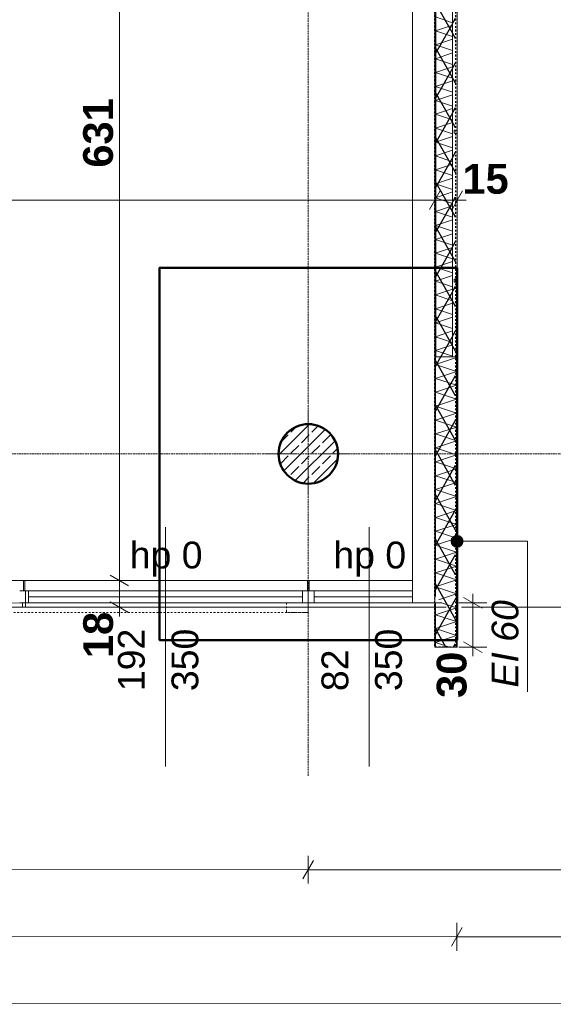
# Model space of a CAD drawing. Extents: x -7314 to 11761, y 144 to 9383.
# Tile 192 of 193: x 8235 to 8594, y 5717 to 6378. Entities that reach past the tile are written whole.
import ezdxf
from ezdxf.xclip import XClip

# ---------------------------------------------------------------- set-up
doc = ezdxf.new("R2010")
doc.units = 0
doc.header["$MEASUREMENT"] = 0
doc.header["$XCLIPFRAME"] = 0
for name, pattern in [('Krawędzie ukryte', [68, 48, -20]), ('Przerywana', [96, 48, -48]), ('Przerywana gęsta', [36, 24, -12]), ('Wipeout_Contour', [20000, 0, -20000])]:
    doc.linetypes.add(name, pattern=pattern)
for name, color, linetype in [('01FORMA - PZT - Krawędzie nawierzchni', 7, 'Continuous'), ('FORMA - Arch 01 - 220-A Ściany', 7, 'Continuous'), ('FORMA - Arch 01 - 410-K Osie', 7, 'Continuous'), ('FORMA - Arch 01 - 440-K Słupy', 7, 'Continuous'), ('FORMA - Arch 01 - 820-G Rysunki Obrazki', 7, 'Continuous'), ('FORMA - Arch 02 - Strefy', 7, 'Continuous'), ('FORMA - Arch 02 - Ściany zewnętrzne', 7, 'Continuous'), ('FORMA - Arch 04 - Wymiary i opisy ppoż', 7, 'Continuous'), ('FORMA - Arch 04 - Wymiary ogólne', 7, 'Continuous')]:
    doc.layers.add(name, color=color, linetype=linetype)
doc.styles.add('STYL_AUTOMATYCZNY_1', font='arial.ttf')
doc.styles.add('STYL_AUTOMATYCZNY_2', font='arial.ttf')
doc.styles.add('STYL_AUTOMATYCZNY_9', font='arial.ttf')
pattern_1 = [(0, (4185.3, -5972.398), (0, 17.320508), [0, -10]), (0, (4190.3, -5963.738), (0, 17.320508), [0, -10])]

# ---------------------------------------------------------------- blocks, each defined once
blk = doc.blocks.new('*X14')
at = {"color": 7, "linetype": 'Continuous', "lineweight": 5, "ltscale": 0.025}
for p, q in [((8514.54, 6146.94), (8528.54, 6151.6)), ((8528.54, 6151.6), (8527.1, 6152.08)), ((8528.54, 6142.27), (8514.54, 6146.94)), ((8514.54, 6137.6), (8528.54, 6142.27)), ((8528.54, 6132.94), (8514.54, 6137.6)), ((8514.54, 6128.27), (8528.54, 6132.94)), ((8528.54, 6123.6), (8514.54, 6128.27)), ((8514.54, 6118.94), (8528.54, 6123.6)), ((8528.54, 6114.27), (8514.54, 6118.94)), ((8514.54, 6109.6), (8528.54, 6114.27)), ((8528.54, 6104.94), (8514.54, 6109.6)), ((8514.54, 6100.27), (8528.54, 6104.94)), ((8528.54, 6095.6), (8514.54, 6100.27)), ((8514.54, 6090.94), (8528.54, 6095.6)), ((8528.54, 6086.27), (8514.54, 6090.94)), ((8514.54, 6081.6), (8528.54, 6086.27)), ((8528.54, 6076.94), (8514.54, 6081.6)), ((8514.54, 6072.27), (8528.54, 6076.94)), ((8528.54, 6067.6), (8514.54, 6072.27)), ((8514.54, 6062.94), (8528.54, 6067.6)), ((8528.54, 6058.27), (8514.54, 6062.94)), ((8514.54, 6053.6), (8528.54, 6058.27)), ((8528.54, 6048.94), (8514.54, 6053.6)), ((8514.54, 6044.27), (8528.54, 6048.94)), ((8528.54, 6039.6), (8514.54, 6044.27)), ((8514.54, 6034.94), (8528.54, 6039.6)), ((8528.54, 6030.27), (8514.54, 6034.94)), ((8514.54, 6025.6), (8528.54, 6030.27)), ((8528.54, 6020.94), (8514.54, 6025.6)), ((8514.54, 6016.27), (8528.54, 6020.94)), ((8528.54, 6011.6), (8514.54, 6016.27)), ((8514.54, 6006.94), (8528.54, 6011.6)), ((8528.54, 6002.27), (8514.54, 6006.94)), ((8514.54, 5997.6), (8528.54, 6002.27)), ((8528.54, 5992.94), (8514.54, 5997.6)), ((8514.54, 5988.27), (8528.54, 5992.94)), ((8528.54, 5983.6), (8514.54, 5988.27)), ((8514.54, 5978.94), (8528.54, 5983.6)), ((8528.54, 5974.27), (8514.54, 5978.94)), ((8514.54, 5969.6), (8528.54, 5974.27)), ((8528.54, 5964.94), (8514.54, 5969.6)), ((8514.54, 5960.27), (8528.54, 5964.94)), ((8523.93, 5957.14), (8514.54, 5960.27))]:
    blk.add_line(p, q, dxfattribs=at)
blk = doc.blocks.new('*X18')
at = {"color": 7, "linetype": 'Continuous', "lineweight": 5, "ltscale": 0.025}
for p, q in [((8509.52, 5996.07), (8511.3, 6001.4)), ((8511.3, 6001.4), (8514.04, 5993.17))]:
    blk.add_line(p, q, dxfattribs=at)
blk = doc.blocks.new('*X33')
at = {"layer": 'FORMA - Arch 01 - 220-A Ściany', "color": 7, "linetype": 'Continuous', "lineweight": 5, "ltscale": 0.025}
for p, q in [((8526.04, 6376.44), (8514.54, 6380.27)), ((8514.54, 6370.94), (8526.04, 6374.77)), ((8526.04, 6367.1), (8514.54, 6370.94)), ((8514.54, 6361.6), (8526.04, 6365.44)), ((8526.04, 6357.77), (8514.54, 6361.6)), ((8514.54, 6352.27), (8526.04, 6356.1)), ((8526.04, 6348.44), (8514.54, 6352.27)), ((8514.54, 6342.94), (8526.04, 6346.77)), ((8526.04, 6339.1), (8514.54, 6342.94)), ((8514.54, 6333.6), (8526.04, 6337.44)), ((8526.04, 6329.77), (8514.54, 6333.6)), ((8514.54, 6324.27), (8526.04, 6328.1)), ((8526.04, 6320.44), (8514.54, 6324.27)), ((8514.54, 6314.94), (8526.04, 6318.77)), ((8526.04, 6311.1), (8514.54, 6314.94)), ((8514.54, 6305.6), (8526.04, 6309.44)), ((8526.04, 6301.77), (8514.54, 6305.6)), ((8514.54, 6296.27), (8526.04, 6300.1)), ((8526.04, 6292.44), (8514.54, 6296.27)), ((8514.54, 6286.94), (8526.04, 6290.77)), ((8526.04, 6283.1), (8514.54, 6286.94)), ((8514.54, 6277.6), (8526.04, 6281.44)), ((8526.04, 6273.77), (8514.54, 6277.6)), ((8514.54, 6268.27), (8526.04, 6272.1)), ((8526.04, 6264.44), (8514.54, 6268.27)), ((8514.54, 6258.94), (8526.04, 6262.77)), ((8526.04, 6255.1), (8514.54, 6258.94)), ((8514.54, 6249.6), (8526.04, 6253.44)), ((8526.04, 6245.77), (8514.54, 6249.6)), ((8514.54, 6240.27), (8526.04, 6244.1)), ((8526.04, 6236.44), (8514.54, 6240.27)), ((8514.54, 6230.94), (8526.04, 6234.77)), ((8526.04, 6227.1), (8514.54, 6230.94)), ((8514.54, 6221.6), (8526.04, 6225.44)), ((8526.04, 6217.77), (8514.54, 6221.6)), ((8514.54, 6212.27), (8526.04, 6216.1)), ((8526.04, 6208.44), (8514.54, 6212.27)), ((8514.54, 6202.94), (8526.04, 6206.77)), ((8526.04, 6199.1), (8514.54, 6202.94)), ((8514.54, 6193.6), (8526.04, 6197.44)), ((8526.04, 6189.77), (8514.54, 6193.6)), ((8514.54, 6184.27), (8526.04, 6188.1)), ((8526.04, 6180.44), (8514.54, 6184.27)), ((8514.54, 6174.94), (8526.04, 6178.77)), ((8526.04, 6171.1), (8514.54, 6174.94)), ((8514.54, 6165.6), (8526.04, 6169.44)), ((8526.04, 6161.77), (8514.54, 6165.6)), ((8514.54, 6156.27), (8526.04, 6160.1)), ((8526.04, 6152.44), (8514.54, 6156.27))]:
    blk.add_line(p, q, dxfattribs=at)
blk = doc.blocks.new('Rysunek_1_1', base_point=(4185.3, -5972.4))
at = {"color": 7, "linetype": 'Continuous', "lineweight": 13, "ltscale": 0.025}
for p, q in [((8019.54, 6001.9), (8238.54, 6001.9)), ((8237.04, 6001.9), (8237.54, 6001.9)), ((8239.04, 6001.9), (8238.54, 6001.9)), ((8237.04, 5986.9), (8237.04, 5983.9)), ((8429.04, 5983.9), (8429.04, 5986.9))]:
    blk.add_line(p, q, dxfattribs=at)
at = {"color": 7, "linetype": 'Przerywana', "lineweight": 13, "ltscale": 0.025, "flags": 128}
for points in [[(7827.82, 5980.34), (8429.04, 5980.34), (8429.04, 5986.9), (7827.82, 5986.9)], [(8414.38, 5986.9), (8414.38, 5980.34), (8429.04, 5980.34), (8429.04, 5986.9)]]:
    blk.add_lwpolyline(points, close=True, dxfattribs=at)
at = {"layer": 'FORMA - Arch 01 - 410-K Osie', "color": 7, "linetype": 'Krawędzie ukryte', "lineweight": 13, "ltscale": 0.025}
blk.add_line((8429.04, 5890.7), (8429.04, 5870.77), dxfattribs=at)
at = {"layer": 'FORMA - Arch 04 - Wymiary i opisy ppoż', "color": 1, "linetype": 'Continuous', "lineweight": 13, "ltscale": 0.025}
for p, q in [((8533.04, 6028.21), (8576.37, 6028.21)), ((8576.37, 6028.21), (8576.37, 5992.68)), ((8576.37, 5992.68), (8576.37, 5927.04))]:
    blk.add_line(p, q, dxfattribs=at)
at = {"layer": 'FORMA - Arch 04 - Wymiary ogólne', "color": 154, "linetype": 'Continuous', "lineweight": 13, "ltscale": 0.025}
for p, q in [((8302.04, 6001.9), (8302.04, 6632.55)), ((8295.79, 6005.51), (8308.29, 5998.29)), ((8311.42, 6001.9), (8292.67, 6001.9)), ((8545.91, 5983.29), (8533.41, 5990.51)), ((8539.66, 5986.9), (8539.66, 5993.01)), ((8539.66, 5957.14), (8539.66, 5986.9)), ((8533.41, 5960.75), (8545.91, 5953.53)), ((8539.66, 5951.03), (8539.66, 5957.14)), ((8432.61, 5813.96), (8425.38, 5801.46)), ((8428.99, 5798.33), (8429, 5817.08)), ((7828.99, 5808.04), (8428.99, 5807.71)), ((8428.99, 5807.71), (9028.98, 5807.38)), ((8528.91, 5753.28), (8528.92, 5772.03)), ((3415.92, 5765.49), (8528.92, 5762.65)), ((8532.53, 5768.9), (8525.3, 5756.41)), ((8528.92, 5762.65), (9023.55, 5762.38)), ((3415.89, 5720.49), (9134.09, 5717.32))]:
    blk.add_line(p, q, dxfattribs=at)
at = {"color": 7, "linetype": 'Continuous', "lineweight": 13, "insert": (8309.02, 6004.57), "char_height": 18, "attachment_point": 7, "style": 'STYL_AUTOMATYCZNY_2'}
blk.add_mtext('\\A1;{\\pql;\\pt0;\\fArial|b0|i0|c238|p0;\\W1.000000;hp 0\\fArial|b0|i0|c238|p0;\\W1.000000;\\A1{\\H.66x;\\S^  ;}\\fArial|b0|i0|c238|p0;\\W1.000000;\\fArial|b0|i0|c238|p0;\\W1.000000;}', dxfattribs=at)
at = {"layer": 'FORMA - Arch 02 - Strefy', "color": 7, "linetype": 'Continuous', "lineweight": 13, "insert": (8061.95, 6400.67), "char_height": 18, "attachment_point": 1, "style": 'STYL_AUTOMATYCZNY_2'}
blk.add_mtext('\\A1;{\\pql;\\pt0,460;\\fArial|b0|i0|c238|p0;\\W1.000000;sala sprzedaży\\fArial|b0|i0|c238|p0;\\W1.000000;\\A1{\\H.66x;\\S^  ;}\\fArial|b0|i0|c238|p0;\\W1.000000;\\fArial|b0|i0|c238|p0;\\W1.000000;\\A1{\\H.66x;\\S^  ;}}', dxfattribs=at)
at = {"layer": 'FORMA - Arch 04 - Wymiary i opisy ppoż', "color": 1, "linetype": 'Continuous', "lineweight": 13, "insert": (8570.5, 5988.68), "char_height": 18, "attachment_point": 9, "rotation": 90, "style": 'STYL_AUTOMATYCZNY_1'}
blk.add_mtext('\\A1;{\\pqr;\\fArial|b0|i1|c238|p0;\\W1.000000;EI 60}', dxfattribs=at)
at = {"layer": 'FORMA - Arch 04 - Wymiary ogólne', "color": 154, "linetype": 'Continuous', "lineweight": 13, "char_height": 20, "attachment_point": 7, "rotation": 90, "style": 'STYL_AUTOMATYCZNY_9'}
for s, insert, width in [('\\A1;{\\pql;\\fArial|b1|i0|c238|p0;\\W1.000000;631}', (8298.04, 6279.09), 45.7634), ('\\A1;{\\pql;\\fArial|b1|i0|c238|p0;\\W1.000000;18}', (8298.04, 5949.78), 30.509), ('\\A1;{\\pql;\\fArial|b1|i0|c238|p0;\\W1.000000;30}', (8535.66, 5923.02), 30.509)]:
    blk.add_mtext(s, dxfattribs=dict(at, insert=insert, width=width))
at = {"layer": 'FORMA - Arch 04 - Wymiary ogólne', "color": 154, "linetype": 'Continuous', "lineweight": 13, "insert": (8532.65, 6261.3), "char_height": 20, "width": 30.509, "attachment_point": 7, "style": 'STYL_AUTOMATYCZNY_9'}
blk.add_mtext('\\A1;{\\pql;\\fArial|b1|i0|c238|p0;\\W1.000000;15}', dxfattribs=at)
at = {"color": 254, "linetype": 'Wipeout_Contour', "lineweight": 0, "ltscale": 41791.428739}
blk.add_wipeout([(8514.04, 6152.08), (8514.04, 5957.14), (8514.54, 5957.14), (8514.54, 6152.08)], dxfattribs=at)
at = {"color": 254, "linetype": 'Wipeout_Contour', "lineweight": 0, "ltscale": 41838.709667}
blk.add_wipeout([(8529.04, 5957.14), (8529.04, 6152.08), (8528.54, 6152.08), (8528.54, 5957.14)], dxfattribs=at)
at = {"color": 254, "linetype": 'Wipeout_Contour', "lineweight": 0, "ltscale": 51730.740957}
blk.add_wipeout([(8429.54, 6001.9), (8429.04, 6001.9), (8429.04, 6001.4), (8429.04, 5994.9), (8429.54, 5994.9)], dxfattribs=at)
at = {"color": 254, "linetype": 'Wipeout_Contour', "lineweight": 0, "ltscale": 166353.254545}
blk.add_wipeout([(8449.04, 6086.9), (8449.04, 6086.9), (8443.18, 6101.04), (8429.04, 6106.9), (8429.04, 6106.9), (8429.04, 6106.9), (8414.9, 6101.04), (8409.04, 6086.9), (8409.04, 6086.9), (8409.04, 6086.9), (8414.9, 6072.75), (8429.04, 6066.9), (8429.04, 6066.9), (8429.04, 6066.9), (8443.18, 6072.75)], dxfattribs=at).dxf.layer = 'FORMA - Arch 01 - 440-K Słupy'
at = {"linetype": 'Continuous', "lineweight": 5}
h = blk.add_hatch(dxfattribs=at)
h.set_pattern_fill('Tynk__4__0001', style=0, pattern_type=2)
h.set_pattern_definition(pattern_1)
h.paths.add_polyline_path([(8514.04, 6152.08), (8514.04, 5957.14), (8514.54, 5957.14), (8514.54, 6152.08)])
h = blk.add_hatch(dxfattribs=at)
h.set_pattern_fill('Tynk__4__0001', style=0, pattern_type=2)
h.set_pattern_definition(pattern_1)
h.paths.add_polyline_path([(8529.04, 5957.14), (8529.04, 6152.08), (8528.54, 6152.08), (8528.54, 5957.14)])
h = blk.add_hatch(dxfattribs=at)
h.set_pattern_fill('Tynk__4__0001', style=0, pattern_type=2)
h.set_pattern_definition(pattern_1)
h.paths.add_polyline_path([(8429.54, 6001.9), (8429.04, 6001.9), (8429.04, 6001.4), (8429.04, 5994.9), (8429.54, 5994.9)])
at = {"layer": 'FORMA - Arch 01 - 440-K Słupy', "linetype": 'Continuous', "lineweight": 5}
h = blk.add_hatch(dxfattribs=at)
h.set_pattern_fill('beton_zbrojony_gęsty_0001', style=0, pattern_type=2)
h.set_pattern_definition([(45, (4185.3, -5972.398), (-7.071068, 7.071068), []), (45, (4181.764, -5968.863), (-7.071068, 7.071068), [7.5, -2.5])])
h.paths.add_polyline_path([(8449.04, 6086.9, 0.414214), (8429.04, 6106.9, 0.414214), (8409.04, 6086.9, 0.414214), (8429.04, 6066.9, 0.414214)])
at = {"layer": '01FORMA - PZT - Krawędzie nawierzchni', "color": 214, "linetype": 'Continuous', "lineweight": 15, "ltscale": 0.025}
blk.add_line((8532.04, 5983.9), (9134.24, 5983.9), dxfattribs=at)
at = {"layer": 'FORMA - Arch 01 - 440-K Słupy', "color": 1, "linetype": 'Continuous', "lineweight": 13, "ltscale": 0.025}
for p, q in [((8429.04, 6094.9), (8429.04, 6114.9)), ((8421.04, 6086.9), (8401.04, 6086.9)), ((8437.04, 6086.9), (8457.04, 6086.9)), ((8429.04, 6078.9), (8429.04, 6058.9))]:
    blk.add_line(p, q, dxfattribs=at)
at = {"layer": 'FORMA - Arch 01 - 440-K Słupy', "color": 7, "linetype": 'Continuous', "lineweight": 25, "ltscale": 0.025, "flags": 128}
blk.add_lwpolyline([(8449.04, 6086.9, -0.414214), (8429.04, 6066.9, -0.414214), (8409.04, 6086.9, -0.414214), (8429.04, 6106.9, -0.414214)], format="xyb", close=True, dxfattribs=at)
at = {"layer": 'FORMA - Arch 01 - 440-K Słupy', "color": 1, "linetype": 'Continuous', "lineweight": 13, "ltscale": 0.025}
blk.add_point((8429.04, 6086.9), dxfattribs=at)
at = {"color": 254, "linetype": 'Wipeout_Contour', "lineweight": 0, "ltscale": 41815.068361}
blk.add_wipeout([(8528.54, 5957.14), (8528.54, 6152.08), (8514.54, 6152.08), (8514.54, 5957.14)], dxfattribs=at)
at = {"color": 254, "linetype": 'Wipeout_Contour', "lineweight": 0, "ltscale": 51728.296852}
blk.add_wipeout([(8428.54, 6001.9), (8428.54, 5994.9), (8429.04, 5994.9), (8429.04, 6001.4), (8429.04, 6001.9)], dxfattribs=at)
at = {"linetype": 'Continuous', "lineweight": 5}
h = blk.add_hatch(dxfattribs=at)
h.set_pattern_fill('Tynk__4__0001', style=0, pattern_type=2)
h.set_pattern_definition(pattern_1)
h.paths.add_polyline_path([(8428.54, 6001.9), (8428.54, 5994.9), (8429.04, 5994.9), (8429.04, 6001.4), (8429.04, 6001.9)])
at = {"layer": 'FORMA - Arch 04 - Wymiary i opisy ppoż', "linetype": 'Continuous', "lineweight": 13}
blk.add_hatch(color=1, dxfattribs=at).paths.add_polyline_path([(8525.04, 6028.21), (8525.35, 6026.68), (8526.21, 6025.38), (8527.51, 6024.51), (8529.04, 6024.21), (8530.57, 6024.51), (8531.87, 6025.38), (8532.74, 6026.68), (8533.04, 6028.21), (8532.74, 6029.74), (8531.87, 6031.03), (8530.57, 6031.9), (8529.04, 6032.21), (8527.51, 6031.9), (8526.21, 6031.03), (8525.35, 6029.74)])
at = {"color": 7, "linetype": 'Continuous', "lineweight": 13, "ltscale": 0.025}
for p, q in [((8514.54, 6152.08), (8514.54, 5957.14)), ((8528.54, 5957.14), (8528.54, 6152.08)), ((8237.54, 6001.9), (8428.54, 6001.9)), ((8428.54, 5994.9), (8428.54, 6001.9)), ((8429.04, 6001.9), (8428.54, 6001.9)), ((8429.04, 6001.9), (8428.54, 6001.9)), ((8429.04, 6001.9), (8429.54, 6001.9)), ((8429.04, 6001.9), (8429.54, 6001.9)), ((8429.54, 5994.9), (8429.54, 6001.9)), ((8429.04, 5994.9), (8428.54, 5994.9)), ((8429.04, 5994.9), (8429.54, 5994.9)), ((8521.69, 5983.9), (8429.04, 5983.9))]:
    blk.add_line(p, q, dxfattribs=at)
at = {"color": 7, "linetype": 'Przerywana gęsta', "lineweight": 13, "ltscale": 0.025}
blk.add_line((8518.69, 5986.9), (8429.04, 5986.9), dxfattribs=at)
at = {"color": 7, "linetype": 'Continuous', "lineweight": 13, "ltscale": 0.025, "flags": 128}
for points in [[(8529.04, 6152.08), (8514.04, 6152.08)], [(8514.04, 6152.08), (8514.04, 6001.9)], [(8529.04, 5957.14), (8529.04, 6152.08)], [(8514.04, 6001.4), (8514.04, 5987.4)], [(8514.04, 5986.9), (8514.04, 5957.14)], [(8514.04, 5957.14), (8529.04, 5957.14)]]:
    blk.add_lwpolyline(points, dxfattribs=at)
at = {"layer": 'FORMA - Arch 04 - Wymiary i opisy ppoż', "color": 1, "linetype": 'Continuous', "lineweight": 13, "ltscale": 0.025}
blk.add_circle((8529.04, 6028.21), 4, dxfattribs=at)
at = {"layer": 'FORMA - Arch 04 - Wymiary ogólne', "color": 154, "linetype": 'Continuous', "lineweight": 13, "ltscale": 0.025}
for p, q in [((8549.03, 5986.9), (8530.28, 5986.9)), ((8549.03, 5957.14), (8530.28, 5957.14))]:
    blk.add_line(p, q, dxfattribs=at)
at = {"color": 7, "linetype": 'Continuous', "lineweight": 13, "ltscale": 0.025}
blk.add_blockref('*X14', (0, 0), dxfattribs=at)
at = {"color": 254, "linetype": 'Wipeout_Contour', "lineweight": 0, "ltscale": 41650.453318}
blk.add_wipeout([(8514.04, 6001.9), (8503.69, 6001.9), (8504.19, 6001.4), (8514.04, 6001.4)], dxfattribs=at)
at = {"color": 254, "linetype": 'Wipeout_Contour', "lineweight": 0, "ltscale": 41371.159296}
blk.add_wipeout([(8429.04, 5994.9), (8429.04, 5986.9), (8433.04, 5986.9), (8433.04, 5994.9)], dxfattribs=at)
at = {"color": 254, "linetype": 'Wipeout_Contour', "lineweight": 0, "ltscale": 43030.462112}
blk.add_wipeout([(8514.04, 6152.08), (8514.54, 6152.08), (8514.54, 6981.9), (8514.04, 6981.9)], dxfattribs=at).dxf.layer = 'FORMA - Arch 01 - 220-A Ściany'
at = {"linetype": 'Continuous', "lineweight": 5}
h = blk.add_hatch(dxfattribs=at)
h.set_pattern_fill('Tynk__4__0001', style=0, pattern_type=2)
h.set_pattern_definition(pattern_1)
h.paths.add_polyline_path([(8514.04, 6001.9), (8503.69, 6001.9), (8504.19, 6001.4), (8514.04, 6001.4)])
at = {"layer": 'FORMA - Arch 01 - 220-A Ściany', "linetype": 'Continuous', "lineweight": 5}
h = blk.add_hatch(dxfattribs=at)
h.set_pattern_fill('Aluminium_0001', style=0, pattern_type=2)
h.set_pattern_definition([(45, (4185.3, -5972.398), (-17.67767, 17.67767), []), (45, (4181.764, -5968.863), (-17.67767, 17.67767), []), (45, (4178.229, -5965.327), (-17.67767, 17.67767), [])])
h.paths.add_polyline_path([(8514.04, 6152.08), (8514.54, 6152.08), (8514.54, 6981.9), (8514.04, 6981.9)])
at = {"color": 7, "linetype": 'Continuous', "lineweight": 13, "ltscale": 0.025}
for p, q in [((8429.54, 5994.9), (8429.54, 6001.9)), ((8429.04, 5987.4), (8429.04, 5994.9)), ((8429.04, 5987.4), (8429.04, 5994.9)), ((8237.04, 5983.9), (8429.04, 5983.9)), ((8429.04, 5986.9), (8429.04, 5987.4)), ((8429.04, 5986.9), (8429.04, 5987.4)), ((8429.04, 5983.9), (8429.04, 5986.9))]:
    blk.add_line(p, q, dxfattribs=at)
at = {"color": 7, "linetype": 'Przerywana gęsta', "lineweight": 13, "ltscale": 0.025}
blk.add_line((8237.04, 5986.9), (8429.04, 5986.9), dxfattribs=at)
at = {"color": 254, "linetype": 'Wipeout_Contour', "lineweight": 0, "ltscale": 31235.976243}
blk.add_wipeout([(8504.19, 6001.4), (8514.04, 5991.55), (8514.04, 6001.4)], dxfattribs=at)
at = {"color": 254, "linetype": 'Wipeout_Contour', "lineweight": 0, "ltscale": 40747.543845}
blk.add_wipeout([(8237.04, 5986.9), (8241.04, 5986.9), (8241.04, 5994.9), (8237.04, 5994.9)], dxfattribs=at)
at = {"color": 254, "linetype": 'Wipeout_Contour', "lineweight": 0, "ltscale": 43031.736385}
blk.add_wipeout([(8514.54, 6967.9), (8514.54, 6152.08), (8526.04, 6152.08), (8526.04, 6967.9)], dxfattribs=at).dxf.layer = 'FORMA - Arch 01 - 220-A Ściany'
at = {"color": 7, "linetype": 'Continuous', "lineweight": 13, "ltscale": 0.025}
for p, q in [((8237.54, 5994.9), (8237.54, 6001.9)), ((8503.69, 6001.9), (8429.54, 6001.9)), ((8503.69, 6001.9), (8429.54, 6001.9)), ((8514.04, 6001.4), (8504.19, 6001.4)), ((8237.04, 5987.4), (8237.04, 5994.9)), ((8237.04, 5987.4), (8237.04, 5994.9)), ((8237.04, 5986.9), (8237.04, 5987.4)), ((8237.04, 5986.9), (8237.04, 5987.4))]:
    blk.add_line(p, q, dxfattribs=at)
at = {"color": 7, "linetype": 'Continuous', "lineweight": 13, "ltscale": 0.025, "flags": 128}
for points in [[(8514.04, 6001.9), (8503.69, 6001.9)], [(8514.04, 5987.4), (8514.04, 6001.4)]]:
    blk.add_lwpolyline(points, dxfattribs=at)
at = {"layer": 'FORMA - Arch 01 - 220-A Ściany', "color": 7, "linetype": 'Continuous', "lineweight": 25, "ltscale": 0.025}
blk.add_line((8514.54, 6967.9), (8514.54, 6152.08), dxfattribs=at)
at = {"layer": 'FORMA - Arch 01 - 220-A Ściany', "color": 7, "linetype": 'Continuous', "lineweight": 15, "ltscale": 0.025, "flags": 128}
for points in [[(8514.04, 6982.4), (8514.04, 6152.08)], [(8514.54, 6152.08), (8514.04, 6152.08)]]:
    blk.add_lwpolyline(points, dxfattribs=at)
at = {"color": 7, "linetype": 'Continuous', "lineweight": 13, "ltscale": 0.025}
for name in ['*X33', '*X18']:
    blk.add_blockref(name, (0, 0), dxfattribs=at)
at = {"color": 254, "linetype": 'Wipeout_Contour', "lineweight": 0, "ltscale": 41624.748092}
blk.add_wipeout([(8510.69, 5986.9), (8510.69, 5994.9), (8506.69, 5994.9), (8506.69, 5986.9)], dxfattribs=at)
at = {"color": 254, "linetype": 'Wipeout_Contour', "lineweight": 0, "ltscale": 43057.497252}
blk.add_wipeout([(8529.04, 6152.08), (8529.04, 6970.09), (8526.04, 6970.09), (8526.04, 6152.08)], dxfattribs=at).dxf.layer = 'FORMA - Arch 01 - 220-A Ściany'
at = {"layer": 'FORMA - Arch 01 - 220-A Ściany', "color": 7, "linetype": 'Continuous', "lineweight": 18, "ltscale": 0.025}
blk.add_line((8529.04, 6152.08), (8526.04, 6152.08), dxfattribs=at)
at = {"layer": 'FORMA - Arch 01 - 220-A Ściany', "color": 7, "linetype": 'Continuous', "lineweight": 15, "ltscale": 0.025, "flags": 128}
blk.add_lwpolyline([(8526.04, 6152.08), (8514.54, 6152.08)], dxfattribs=at)
at = {"color": 254, "linetype": 'Wipeout_Contour', "lineweight": 0, "ltscale": 41497.940544}
blk.add_wipeout([(8506.69, 5986.9), (8506.69, 5994.9), (8433.04, 5994.9), (8433.04, 5986.9)], dxfattribs=at)
at = {"color": 254, "linetype": 'Wipeout_Contour', "lineweight": 0, "ltscale": 31227.829961}
blk.add_wipeout([(8518.69, 5986.9), (8510.69, 5994.9), (8510.69, 5986.9)], dxfattribs=at)
at = {"color": 254, "linetype": 'Wipeout_Contour', "lineweight": 0, "ltscale": 42418.617804}
blk.add_wipeout([(8529.04, 6304.27), (8527.04, 6304.27), (8527.04, 6302.27), (8529.04, 6302.27)], dxfattribs=at).dxf.layer = 'FORMA - Arch 01 - 220-A Ściany'
at = {"color": 254, "linetype": 'Wipeout_Contour', "lineweight": 0, "ltscale": 42182.089458}
blk.add_wipeout([(8529.04, 6204.27), (8527.04, 6204.27), (8527.04, 6202.27), (8529.04, 6202.27)], dxfattribs=at).dxf.layer = 'FORMA - Arch 01 - 220-A Ściany'
at = {"color": 7, "linetype": 'Continuous', "lineweight": 15, "ltscale": 0.025}
for p, q in [((8469.87, 5876.9), (8469.87, 6037.81)), ((8429.04, 5994.9), (8433.04, 5994.9)), ((8433.04, 5994.9), (8433.04, 5986.9)), ((8506.69, 5986.9), (8506.69, 5994.9)), ((8506.69, 5994.9), (8510.69, 5994.9)), ((8433.04, 5986.9), (8429.04, 5986.9)), ((8510.69, 5986.9), (8506.69, 5986.9)), ((8518.69, 5986.9), (8510.69, 5986.9))]:
    blk.add_line(p, q, dxfattribs=at)
at = {"color": 7, "linetype": 'Continuous', "lineweight": 13, "ltscale": 0.025}
for p, q in [((8433.04, 5994.9), (8506.69, 5994.9)), ((8506.69, 5990.9), (8433.04, 5990.9)), ((8510.69, 5994.9), (8510.69, 5986.9)), ((8506.69, 5986.9), (8433.04, 5986.9))]:
    blk.add_line(p, q, dxfattribs=at)
at = {"layer": 'FORMA - Arch 01 - 220-A Ściany', "color": 7, "linetype": 'Continuous', "lineweight": 18, "ltscale": 0.025}
blk.add_line((8526.04, 6152.08), (8526.04, 6970.09), dxfattribs=at)
at = {"color": 254, "linetype": 'Wipeout_Contour', "lineweight": 0, "ltscale": 41358.117755}
blk.add_wipeout([(8429.04, 5994.9), (8425.04, 5994.9), (8425.04, 5986.9), (8429.04, 5986.9)], dxfattribs=at)
at = {"color": 254, "linetype": 'Wipeout_Contour', "lineweight": 0, "ltscale": 43057.497252}
blk.add_wipeout([(8529.04, 6152.08), (8529.04, 6970.09), (8526.04, 6970.09), (8526.04, 6152.08)], dxfattribs=at).dxf.layer = 'FORMA - Arch 01 - 220-A Ściany'
at = {"color": 254, "linetype": 'Wipeout_Contour', "lineweight": 0, "ltscale": 42377.536304}
blk.add_wipeout([(8499.04, 6632.55), (8499.04, 5986.9), (8514.04, 5986.9), (8514.04, 6632.55)], dxfattribs=at).dxf.layer = 'FORMA - Arch 02 - Ściany zewnętrzne'
at = {"color": 7, "linetype": 'Continuous', "lineweight": 13, "ltscale": 0.025}
for p, q in [((8428.54, 5994.9), (8428.54, 6001.9)), ((8429.04, 5987.4), (8429.04, 5994.9)), ((8429.04, 5987.4), (8429.04, 5994.9)), ((8429.04, 5986.9), (8429.04, 5987.4)), ((8429.04, 5986.9), (8429.04, 5987.4))]:
    blk.add_line(p, q, dxfattribs=at)
at = {"layer": 'FORMA - Arch 01 - 220-A Ściany', "color": 7, "linetype": 'Continuous', "lineweight": 13, "ltscale": 0.025}
blk.add_line((8529.04, 6152.08), (8529.04, 6970.09), dxfattribs=at)
at = {"layer": 'FORMA - Arch 01 - 220-A Ściany', "color": 7, "linetype": 'Continuous', "lineweight": 18, "ltscale": 0.025, "flags": 128}
blk.add_lwpolyline([(8529.04, 6152.08), (8526.04, 6152.08), (8526.04, 6970.09), (8529.04, 6970.09)], close=True, dxfattribs=at)
at = {"layer": 'FORMA - Arch 01 - 410-K Osie', "color": 7, "linetype": 'Krawędzie ukryte', "lineweight": 13, "ltscale": 0.025}
for p, q in [((8429.04, 5890.7), (8429.04, 8978.35)), ((9436.16, 6086.9), (587.6, 6086.9))]:
    blk.add_line(p, q, dxfattribs=at)
at = {"layer": 'FORMA - Arch 02 - Ściany zewnętrzne', "color": 7, "linetype": 'Continuous', "lineweight": 13, "ltscale": 0.025, "flags": 128}
for points in [[(8514.04, 5986.9), (8514.04, 6967.4)], [(8499.04, 6632.55), (8499.04, 5986.9)], [(8514.04, 5986.9), (8499.04, 5986.9)]]:
    blk.add_lwpolyline(points, dxfattribs=at)
at = {"layer": 'FORMA - Arch 04 - Wymiary ogólne', "color": 154, "linetype": 'Continuous', "lineweight": 13, "ltscale": 0.025}
for p, q in [((8510.43, 6251.05), (8517.65, 6263.55)), ((8514.04, 6266.68), (8514.04, 6247.93)), ((8525.43, 6251.05), (8532.65, 6263.55)), ((8529.04, 6266.68), (8529.04, 6247.93)), ((8514.04, 6257.3), (7836.54, 6257.3)), ((8529.04, 6257.3), (8514.04, 6257.3)), ((8535.15, 6257.3), (8529.04, 6257.3))]:
    blk.add_line(p, q, dxfattribs=at)
at = {"color": 7, "linetype": 'Continuous', "lineweight": 13, "insert": (8445.84, 6004.57), "char_height": 18, "attachment_point": 7, "style": 'STYL_AUTOMATYCZNY_2'}
blk.add_mtext('\\A1;{\\pql;\\pt0;\\fArial|b0|i0|c238|p0;\\W1.000000;hp 0\\fArial|b0|i0|c238|p0;\\W1.000000;\\A1{\\H.66x;\\S^  ;}\\fArial|b0|i0|c238|p0;\\W1.000000;\\fArial|b0|i0|c238|p0;\\W1.000000;}', dxfattribs=at)
at = {"color": 254, "linetype": 'Wipeout_Contour', "lineweight": 0, "ltscale": 41052.797517}
blk.add_wipeout([(8241.04, 5986.9), (8425.04, 5986.9), (8425.04, 5994.9), (8241.04, 5994.9)], dxfattribs=at)
at = {"color": 7, "linetype": 'Continuous', "lineweight": 15, "ltscale": 0.025}
for p, q in [((8333.04, 5876.9), (8333.04, 6037.81)), ((8241.04, 5994.9), (8237.04, 5994.9)), ((8241.04, 5986.9), (8241.04, 5994.9)), ((8429.04, 5994.9), (8425.04, 5994.9)), ((8425.04, 5994.9), (8425.04, 5986.9)), ((8237.04, 5986.9), (8241.04, 5986.9)), ((8425.04, 5986.9), (8429.04, 5986.9))]:
    blk.add_line(p, q, dxfattribs=at)
at = {"color": 7, "linetype": 'Continuous', "lineweight": 13, "ltscale": 0.025}
for p, q in [((8425.04, 5994.9), (8241.04, 5994.9)), ((8241.04, 5990.9), (8425.04, 5990.9)), ((8019.04, 5983.9), (8239.04, 5983.9)), ((8239.04, 5983.9), (8239.04, 5986.9)), ((8241.04, 5986.9), (8425.04, 5986.9))]:
    blk.add_line(p, q, dxfattribs=at)
at = {"color": 7, "linetype": 'Przerywana gęsta', "lineweight": 13, "ltscale": 0.025}
blk.add_line((8019.04, 5986.9), (8239.04, 5986.9), dxfattribs=at)
at = {"layer": 'FORMA - Arch 04 - Wymiary ogólne', "color": 154, "linetype": 'Continuous', "lineweight": 13, "ltscale": 0.025}
for p, q in [((8302.04, 5983.9), (8302.04, 6001.9)), ((8311.42, 5983.9), (8292.67, 5983.9)), ((8295.79, 5987.51), (8308.29, 5980.29)), ((8302.04, 5977.78), (8302.04, 5983.9))]:
    blk.add_line(p, q, dxfattribs=at)
at = {"color": 7, "linetype": 'Continuous', "lineweight": 13, "char_height": 18, "attachment_point": 7, "rotation": 90, "style": 'STYL_AUTOMATYCZNY_2'}
for s, insert in [('\\A1;{\\pql;\\pt0;\\fArial|b0|i0|c238|p0;\\W1.000000;192\\fArial|b0|i0|c238|p0;\\W1.000000;\\A1{\\H.66x;\\S^  ;}\\fArial|b0|i0|c238|p0;\\W1.000000;\\fArial|b0|i0|c238|p0;\\W1.000000;}', (8324.34, 5927.59)), ('\\A1;{\\pql;\\pt0;\\fArial|b0|i0|c238|p0;\\W1.000000;350\\fArial|b0|i0|c238|p0;\\W1.000000;\\A1{\\H.66x;\\S^  ;}\\fArial|b0|i0|c238|p0;\\W1.000000;\\fArial|b0|i0|c238|p0;\\W1.000000;}', (8360.35, 5927.59)), ('\\A1;{\\pql;\\pt0;\\fArial|b0|i0|c238|p0;\\W1.000000;350\\fArial|b0|i0|c238|p0;\\W1.000000;\\A1{\\H.66x;\\S^  ;}\\fArial|b0|i0|c238|p0;\\W1.000000;\\fArial|b0|i0|c238|p0;\\W1.000000;}', (8497.18, 5927.59)), ('\\A1;{\\pql;\\pt0;\\fArial|b0|i0|c238|p0;\\W1.000000;82\\fArial|b0|i0|c238|p0;\\W1.000000;\\A1{\\H.66x;\\S^  ;}\\fArial|b0|i0|c238|p0;\\W1.000000;\\fArial|b0|i0|c238|p0;\\W1.000000;}', (8461.17, 5927.59))]:
    blk.add_mtext(s, dxfattribs=dict(at, insert=insert))
at = {"color": 254, "linetype": 'Wipeout_Contour', "lineweight": 0, "ltscale": 42418.617804}
blk.add_wipeout([(8529.04, 6304.27), (8527.04, 6304.27), (8527.04, 6302.27), (8529.04, 6302.27)], dxfattribs=at).dxf.layer = 'FORMA - Arch 01 - 220-A Ściany'
at = {"color": 254, "linetype": 'Wipeout_Contour', "lineweight": 0, "ltscale": 42182.089458}
blk.add_wipeout([(8529.04, 6204.27), (8527.04, 6204.27), (8527.04, 6202.27), (8529.04, 6202.27)], dxfattribs=at).dxf.layer = 'FORMA - Arch 01 - 220-A Ściany'
at = {"layer": 'FORMA - Arch 01 - 820-G Rysunki Obrazki', "linetype": 'Continuous', "lineweight": 25}
h = blk.add_hatch(dxfattribs=at)
h.set_pattern_fill('Izolacja_miękka_0001', color=1, style=0, pattern_type=2)
h.set_pattern_definition([(60, (4185.3, -5972.398), (-12.990381, 7.5), []), (120, (4185.3, -5972.398), (12.990381, 7.5), [])])
h.paths.add_polyline_path([(8514.04, 6967.4), (8514.04, 5957.14), (8528.04, 5957.14), (8528.04, 6967.4)])
at = {"layer": 'FORMA - Arch 01 - 220-A Ściany', "color": 7, "linetype": 'Continuous', "lineweight": 13, "ltscale": 0.025}
for p, q in [((8529.04, 6304.27), (8529.04, 6302.27)), ((8529.04, 6204.27), (8529.04, 6202.27))]:
    blk.add_line(p, q, dxfattribs=at)
at = {"layer": 'FORMA - Arch 01 - 220-A Ściany', "color": 7, "linetype": 'Continuous', "lineweight": 18, "ltscale": 0.025, "flags": 128}
for points in [[(8529.04, 6304.27), (8527.04, 6304.27), (8527.04, 6302.27), (8529.04, 6302.27)], [(8529.04, 6204.27), (8527.04, 6204.27), (8527.04, 6202.27), (8529.04, 6202.27)]]:
    blk.add_lwpolyline(points, close=True, dxfattribs=at)
at = {"layer": 'FORMA - Arch 01 - 820-G Rysunki Obrazki', "color": 1, "linetype": 'Przerywana', "lineweight": 25, "ltscale": 0.025, "flags": 128}
blk.add_lwpolyline([(8514.04, 6967.4), (8528.04, 6967.4), (8528.04, 5957.14), (8514.04, 5957.14)], close=True, dxfattribs=at)
at = {"color": 254, "linetype": 'Wipeout_Contour', "lineweight": 0, "ltscale": 40741.073805}
blk.add_wipeout([(8239.04, 5994.9), (8235.04, 5994.9), (8235.04, 5986.9), (8239.04, 5986.9)], dxfattribs=at)
at = {"color": 7, "linetype": 'Continuous', "lineweight": 13, "ltscale": 0.025}
for p, q in [((8238.54, 5994.9), (8238.54, 6001.9)), ((8239.04, 5987.4), (8239.04, 5994.9)), ((8239.04, 5987.4), (8239.04, 5994.9)), ((8239.04, 5986.9), (8239.04, 5987.4)), ((8239.04, 5986.9), (8239.04, 5987.4))]:
    blk.add_line(p, q, dxfattribs=at)
at = {"color": 254, "linetype": 'Wipeout_Contour', "lineweight": 0, "ltscale": 40393.278741}
blk.add_wipeout([(8023.04, 5986.9), (8235.04, 5986.9), (8235.04, 5994.9), (8023.04, 5994.9)], dxfattribs=at)
at = {"color": 7, "linetype": 'Continuous', "lineweight": 15, "ltscale": 0.025}
for p, q in [((8239.04, 5994.9), (8235.04, 5994.9)), ((8235.04, 5986.9), (8239.04, 5986.9))]:
    blk.add_line(p, q, dxfattribs=at)

msp = doc.modelspace()

# ---------------------------------------------------------------- block references
at = {"lineweight": 20}
ref = msp.add_blockref('Rysunek_1_1', (4185.29965, -5972.39804), dxfattribs=at)
XClip(ref).set_block_clipping_path([(254.0251470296, 246.5573808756), (9689.7973583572, 9358.9497337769)])

# ---------------------------------------------------------------- next in the draw order: linework, layer by layer
at = {"lineweight": 50}
msp.add_lwpolyline([(8529.04065, 6211.89689), (8529.04065, 5961.89689), (8329.04065, 5961.89689), (8329.04065, 6211.89689), (8529.04065, 6211.89689)], dxfattribs=at)
msp.add_circle((8429.04064, 6086.89683), 20, dxfattribs=at)

doc.saveas('drawing.dxf')
